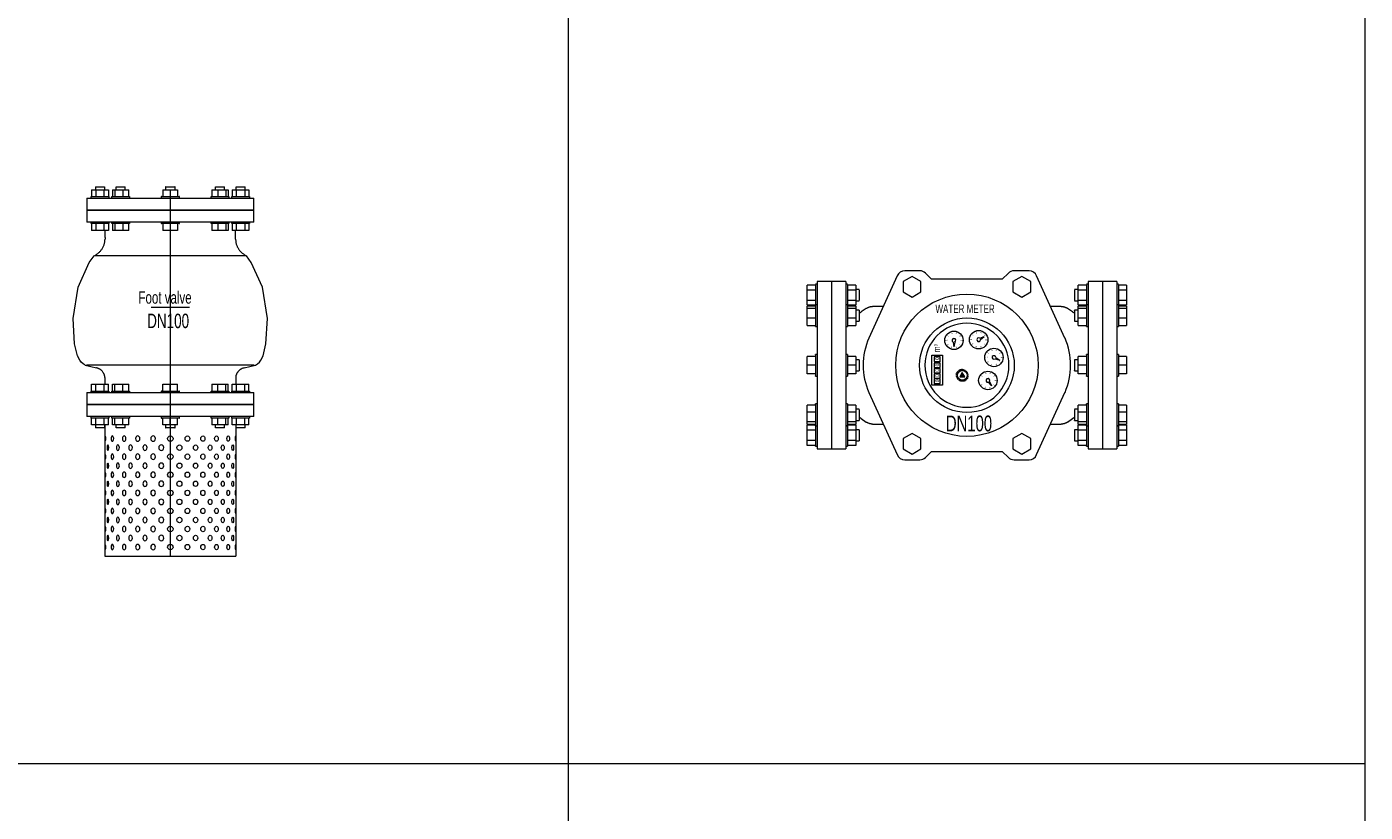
# Model space of a CAD drawing. Header units: millimetres. Extents: x 2339 to 23224, y 1509 to 18979.
# Tile 79 of 124: x 17513 to 19193, y 7148 to 8134. Entities that reach past the tile are written whole.
import ezdxf

# ---------------------------------------------------------------- set-up
doc = ezdxf.new("R2010")
doc.units = ezdxf.units.MM
doc.set_wipeout_variables(frame=1)
doc.layers.get('0').update_dxf_attribs({"lineweight": 0})
doc.styles.add('DISOCP', font='disocp.shx', dxfattribs={"width": 0.6})

# ---------------------------------------------------------------- blocks, each defined once
blk = doc.blocks.new('*U315')
blk.add_wipeout([(72.3, -275.3), (-72.3, -275.3), (-72.3, -133.3), (-82.9, -133.3), (-82.9, -130), (-87, -130), (-87, -122.5), (-87.9, -122.5), (-87.9, -120.9), (-92.5, -120.9), (-92.5, -94.2), (-87.9, -94.2), (-87.9, -92.7), (-87, -92.7), (-87, -85.1), (-72.3, -85.1), (-72.3, -77.3), (-73.9, -72.6), (-77.1, -69.1), (-81.5, -67.1), (-87.8, -65.6), (-94.1, -64.2), (-100.2, -58.6), (-102.8, -53.6), (-105.8, -40.3), (-107.3, -12.4), (-104.6, 4.8), (-101.9, 22.1), (-94.9, 37.8), (-89.6, 49.6), (-84.4, 57), (-75.8, 64), (-73.3, 69), (-72.4, 73.3), (-72.4, 85.1), (-87, 85.1), (-87, 92.7), (-87.9, 92.7), (-87.9, 94.2), (-92.5, 94.2), (-92.5, 120.9), (-87.9, 120.9), (-87.5, 122.5), (-87, 122.5), (-87, 130), (87, 130), (87, 122.5), (87.8, 122.5), (87.8, 120.9), (92.5, 120.9), (92.5, 94.2), (87.8, 94.2), (87.8, 92.7), (87, 92.7), (87, 85.1), (72.2, 85.1), (72.3, 73.8), (74.9, 65.5), (79.2, 60.3), (84.2, 57.1), (89.6, 49.6), (101.9, 22.1), (107.3, -12.4), (105.8, -40.3), (102.8, -53.6), (97.5, -61.6), (92.7, -64.2), (81.5, -67.1), (77.5, -68.8), (74.2, -72.1), (72.3, -81.2), (72.3, -85.1), (87, -85.1), (87, -92.7), (87.8, -92.7), (87.8, -94.2), (92.5, -94.2), (92.5, -120.9), (87.8, -120.9), (87.8, -122.5), (87, -122.5), (87, -130), (82.9, -130), (82.7, -133.3), (72.3, -133.3)])
for p, q in [((-82.9, 133.3), (-82.9, 130)), ((-82.7, 133.3), (-77.7, 133.3)), ((-77.7, 133.3), (-72.7, 133.3)), ((-72.5, 130), (-72.5, 133.3)), ((-60.1, 133.3), (-60.1, 130)), ((-60.1, 133.3), (-60.1, 130)), ((-60, 133.3), (-51.3, 133.3)), ((-60, 133.3), (-60, 133.3)), ((-51.3, 133.3), (-49.9, 133.3)), ((-49.8, 130), (-49.8, 133.3)), ((-5.2, 133.3), (-5.2, 130)), ((-5.2, 133.3), (5.2, 133.3)), ((-5, 133.3), (-5.2, 133.3)), ((5.2, 133.3), (5, 133.3)), ((5.2, 130), (5.2, 133.3)), ((49.7, 133.3), (49.7, 130)), ((49.9, 133.3), (51.3, 133.3)), ((51.3, 133.3), (60, 133.3)), ((60, 133.3), (60, 133.3)), ((60.1, 130), (60.1, 133.3)), ((60.1, 130), (60.1, 133.3)), ((72.5, 133.3), (72.5, 130)), ((72.7, 133.3), (77.7, 133.3)), ((77.7, 133.3), (82.7, 133.3)), ((82.9, 130), (82.9, 133.3)), ((-92.5, 120.9), (-92.5, 107.6)), ((-92.5, 120.9), (92.5, 120.9)), ((-87.9, 122.5), (-87.9, 120.9)), ((-87.5, 122.5), (-77.7, 122.5)), ((-87, 130), (-82.4, 130)), ((-87, 130), (-87, 122.5)), ((-82.4, 130), (-73, 130)), ((-82.4, 130), (-82.4, 122.5)), ((-77.7, 122.5), (-67.9, 122.5)), ((-73, 130), (-68.4, 130)), ((-73, 122.5), (-73, 130)), ((-68.4, 130), (-68.4, 122.5)), ((-67.5, 120.9), (-67.5, 122.5)), ((-65.1, 122.5), (-65.1, 120.9)), ((-65.1, 122.5), (-65.1, 120.9)), ((-64.8, 122.5), (-47.8, 122.5)), ((-64.8, 122.5), (-64.8, 122.5)), ((-64, 130), (-61.5, 130)), ((-64, 130), (-64, 122.5)), ((-61.5, 130), (-52.5, 130)), ((-61.5, 130), (-61.5, 122.5)), ((-52.5, 130), (-45.9, 130)), ((-52.5, 130), (-52.5, 122.5)), ((-47.8, 122.5), (-45.1, 122.5)), ((-45.9, 122.5), (-45.9, 130)), ((-44.8, 120.9), (-44.8, 122.5)), ((-10.2, 122.5), (-10.2, 120.9)), ((-10.2, 122.5), (10.2, 122.5)), ((-9.8, 122.5), (-10.2, 122.5)), ((-8.1, 130), (0, 130)), ((-8.1, 130), (-8.1, 122.5)), ((0, 130.2), (0, -275.3)), ((0, 130), (8.1, 130)), ((0, 130), (0, 122.5)), ((8.1, 130), (8.1, 122.5)), ((10.2, 122.5), (9.8, 122.5)), ((10.2, 120.9), (10.2, 122.5)), ((44.8, 122.5), (44.8, 120.9)), ((45.1, 122.5), (47.8, 122.5)), ((45.9, 130), (52.5, 130)), ((45.9, 130), (45.9, 122.5)), ((47.8, 122.5), (64.7, 122.5)), ((52.5, 130), (61.5, 130)), ((52.5, 130), (52.5, 122.5)), ((61.5, 130), (63.9, 130)), ((61.5, 130), (61.5, 122.5)), ((63.9, 130), (63.9, 122.5)), ((64.7, 122.5), (64.7, 122.5)), ((65.1, 120.9), (65.1, 122.5)), ((65.1, 120.9), (65.1, 122.5)), ((67.5, 122.5), (67.5, 120.9)), ((67.9, 122.5), (77.7, 122.5)), ((68.4, 130), (73, 130)), ((68.4, 130), (68.4, 122.5)), ((73, 130), (82.4, 130)), ((73, 130), (73, 122.5)), ((77.7, 122.5), (87.5, 122.5)), ((82.4, 130), (87, 130)), ((82.4, 130), (82.4, 122.5)), ((87, 130), (87, 122.5)), ((87.9, 120.9), (87.9, 122.5)), ((92.5, 107.6), (92.5, 120.9)), ((-92.5, 107.6), (-92.5, 94.2)), ((-92.5, 107.6), (92.5, 107.6)), ((92.5, 107.6), (-92.5, 107.6)), ((92.5, 94.2), (92.5, 107.6)), ((92.5, 94.2), (-92.5, 94.2)), ((-87.9, 94.2), (-87.9, 92.7)), ((-77.7, 92.7), (-87.5, 92.7)), ((-87, 92.7), (-87, 85.1)), ((-82.4, 92.7), (-82.4, 85.1)), ((-67.9, 92.7), (-77.7, 92.7)), ((-73, 85.1), (-73, 92.7)), ((-68.4, 92.7), (-68.4, 85.1)), ((-67.5, 92.7), (-67.5, 94.2)), ((-65.1, 94.2), (-65.1, 92.7)), ((-65.1, 94.2), (-65.1, 92.7)), ((-65, 94.3), (-65, 94.3)), ((-47.8, 92.7), (-64.8, 92.7)), ((-64.8, 92.7), (-64.8, 92.7)), ((-64, 92.7), (-64, 85.1)), ((-61.5, 92.7), (-61.5, 85.1)), ((-52.5, 92.7), (-52.5, 85.1)), ((-45.1, 92.7), (-47.8, 92.7)), ((-45.9, 85.1), (-45.9, 92.7)), ((-44.8, 92.7), (-44.8, 94.2)), ((-10.2, 94.2), (-10.2, 92.7)), ((-10.2, 92.7), (-9.8, 92.7)), ((10.2, 92.7), (-10.2, 92.7)), ((-8.1, 92.7), (-8.1, 85.1)), ((0, 92.7), (0, 85.1)), ((8.1, 92.7), (8.1, 85.1)), ((9.8, 92.7), (10.2, 92.7)), ((10.2, 92.7), (10.2, 94.2)), ((44.8, 94.2), (44.8, 92.7)), ((47.8, 92.7), (45.1, 92.7)), ((45.9, 92.7), (45.9, 85.1)), ((64.7, 92.7), (47.8, 92.7)), ((52.5, 92.7), (52.5, 85.1)), ((61.5, 92.7), (61.5, 85.1)), ((63.9, 92.7), (63.9, 85.1)), ((64.7, 92.7), (64.7, 92.7)), ((64.9, 94.3), (64.8, 94.3)), ((65.1, 92.7), (65.1, 94.2)), ((65.1, 92.7), (65.1, 94.2)), ((67.5, 94.2), (67.5, 92.7)), ((77.7, 92.7), (67.9, 92.7)), ((68.4, 92.7), (68.4, 85.1)), ((73, 92.7), (73, 85.1)), ((87.5, 92.7), (77.7, 92.7)), ((82.4, 92.7), (82.4, 85.1)), ((87, 92.7), (87, 85.1)), ((87.9, 92.7), (87.9, 94.2)), ((-82.4, 85.1), (-87, 85.1)), ((-73, 85.1), (-82.4, 85.1)), ((-68.4, 85.1), (-73, 85.1)), ((-72.2, 77.4), (-72.2, 85.1)), ((-72.2, 77.4), (-72.2, 75.4)), ((-61.5, 85.1), (-64, 85.1)), ((-52.5, 85.1), (-61.5, 85.1)), ((-45.9, 85.1), (-52.5, 85.1)), ((0, 85.1), (-8.1, 85.1)), ((8.1, 85.1), (0, 85.1)), ((52.5, 85.1), (45.9, 85.1)), ((61.5, 85.1), (52.5, 85.1)), ((63.9, 85.1), (61.5, 85.1)), ((73, 85.1), (68.4, 85.1)), ((72.2, 77.4), (72.2, 85.1)), ((72.2, 75.4), (72.2, 77.4)), ((82.4, 85.1), (73, 85.1)), ((87, 85.1), (82.4, 85.1)), ((0, 57), (-83.1, 57)), ((83.1, 57), (0, 57)), ((-21.1, 0), (21.1, 0)), ((-94.1, -64.2), (-81.5, -67.1)), ((0, -64.2), (-92.7, -64.2)), ((92.7, -64.2), (0, -64.2)), ((81.5, -67.1), (94.1, -64.2)), ((-87, -85.1), (-82.4, -85.1)), ((-87, -92.7), (-87, -85.1)), ((-82.4, -85.1), (-73, -85.1)), ((-82.4, -92.7), (-82.4, -85.1)), ((-73, -85.1), (-68.4, -85.1)), ((-73, -92.7), (-73, -85.1)), ((-72.3, -77.7), (-72.3, -85.1)), ((-68.4, -92.7), (-68.4, -85.1)), ((-64, -85.1), (-61.5, -85.1)), ((-64, -92.7), (-64, -85.1)), ((-61.5, -85.1), (-52.5, -85.1)), ((-61.5, -92.7), (-61.5, -85.1)), ((-52.5, -85.1), (-45.9, -85.1)), ((-52.5, -92.7), (-52.5, -85.1)), ((-45.9, -92.7), (-45.9, -85.1)), ((-8.1, -85.1), (0, -85.1)), ((-8.1, -92.7), (-8.1, -85.1)), ((0, -85.1), (8.1, -85.1)), ((0, -92.7), (0, -85.1)), ((8.1, -92.7), (8.1, -85.1)), ((45.9, -85.1), (52.5, -85.1)), ((45.9, -85.1), (45.9, -92.7)), ((52.5, -85.1), (61.5, -85.1)), ((52.5, -92.7), (52.5, -85.1)), ((61.5, -85.1), (63.9, -85.1)), ((61.5, -92.7), (61.5, -85.1)), ((63.9, -92.7), (63.9, -85.1)), ((68.4, -85.1), (73, -85.1)), ((68.4, -92.7), (68.4, -85.1)), ((72.3, -77.4), (72.3, -85.1)), ((73, -85.1), (82.4, -85.1)), ((73, -85.1), (73, -92.7)), ((82.4, -85.1), (87, -85.1)), ((82.4, -92.7), (82.4, -85.1)), ((87, -92.7), (87, -85.1)), ((-92.5, -94.2), (-92.5, -107.6)), ((-92.5, -94.2), (92.5, -94.2)), ((-87.9, -92.7), (-87.9, -94.2)), ((-87.5, -92.7), (-77.7, -92.7)), ((-77.7, -92.7), (-67.9, -92.7)), ((-67.5, -94.2), (-67.5, -92.7)), ((-65.3, -94.4), (-65.2, -94.3)), ((-65.1, -92.7), (-65.1, -94.2)), ((-65.1, -92.7), (-65.1, -94.2)), ((-64.8, -92.7), (-64.8, -92.7)), ((-64.8, -92.7), (-47.8, -92.7)), ((-47.8, -92.7), (-45.1, -92.7)), ((-44.8, -94.2), (-44.8, -92.7)), ((-10.2, -92.7), (-10.2, -94.2)), ((-9.8, -92.7), (-10.2, -92.7)), ((-10.2, -92.7), (10.2, -92.7)), ((10.2, -92.7), (9.8, -92.7)), ((10.2, -94.2), (10.2, -92.7)), ((44.8, -92.7), (44.8, -94.2)), ((45.1, -92.7), (47.8, -92.7)), ((47.8, -92.7), (64.7, -92.7)), ((64.7, -92.7), (64.7, -92.7)), ((65.1, -94.2), (65.1, -92.7)), ((65.1, -94.2), (65.1, -92.7)), ((65.4, -94.4), (65.4, -94.4)), ((67.5, -92.7), (67.5, -94.2)), ((67.9, -92.7), (77.7, -92.7)), ((77.7, -92.7), (87.5, -92.7)), ((87.9, -94.2), (87.9, -92.7)), ((92.5, -107.6), (92.5, -94.2)), ((92.5, -107.6), (-92.5, -107.6)), ((-92.5, -107.6), (-92.5, -120.9)), ((-92.5, -107.6), (92.5, -107.6)), ((92.5, -120.9), (92.5, -107.6)), ((92.5, -120.9), (-92.5, -120.9)), ((-87.9, -120.9), (-87.9, -122.5)), ((-77.7, -122.5), (-87.5, -122.5)), ((-87, -130), (-87, -122.5)), ((-82.4, -130), (-87, -130)), ((-82.9, -130), (-82.9, -133.3)), ((-82.4, -130), (-82.4, -122.5)), ((-73, -130), (-82.4, -130)), ((-67.9, -122.5), (-77.7, -122.5)), ((-73, -130), (-73, -122.5)), ((-68.4, -130), (-73, -130)), ((-72.5, -133.3), (-72.5, -130)), ((-72.3, -130), (-72.3, -275.3)), ((-68.4, -130), (-68.4, -122.5)), ((-67.5, -122.5), (-67.5, -120.9)), ((-65.1, -120.9), (-65.1, -122.5)), ((-65.1, -120.9), (-65.1, -122.5)), ((-64.8, -122.5), (-64.8, -122.5)), ((-47.8, -122.5), (-64.8, -122.5)), ((-64, -130), (-64, -122.5)), ((-61.5, -130), (-64, -130)), ((-61.5, -130), (-61.5, -122.5)), ((-52.5, -130), (-61.5, -130)), ((-60.1, -130), (-60.1, -133.3)), ((-60.1, -130), (-60.1, -133.3)), ((-52.5, -130), (-52.5, -122.5)), ((-45.9, -130), (-52.5, -130)), ((-49.8, -133.3), (-49.8, -130)), ((-45.1, -122.5), (-47.8, -122.5)), ((-45.9, -130), (-45.9, -122.5)), ((-44.8, -122.5), (-44.8, -120.9)), ((-10.2, -120.9), (-10.2, -122.5)), ((10.2, -122.5), (-10.2, -122.5)), ((-10.2, -122.5), (-9.8, -122.5)), ((-8.1, -130), (-8.1, -122.5)), ((0, -130), (-8.1, -130)), ((-5.2, -130), (-5.2, -133.3)), ((0, -130), (0, -122.5)), ((8.1, -130), (0, -130)), ((5.2, -133.3), (5.2, -130)), ((8.1, -130), (8.1, -122.5)), ((9.8, -122.5), (10.2, -122.5)), ((10.2, -122.5), (10.2, -120.9)), ((44.8, -120.9), (44.8, -122.5)), ((47.8, -122.5), (45.1, -122.5)), ((45.9, -122.5), (45.9, -130)), ((52.5, -130), (45.9, -130)), ((64.7, -122.5), (47.8, -122.5)), ((49.7, -130), (49.7, -133.3)), ((52.5, -130), (52.5, -122.5)), ((61.5, -130), (52.5, -130)), ((60.1, -133.3), (60.1, -130)), ((60.1, -133.3), (60.1, -130)), ((61.5, -130), (61.5, -122.5)), ((63.9, -130), (61.5, -130)), ((63.9, -130), (63.9, -122.5)), ((64.7, -122.5), (64.7, -122.5)), ((65.1, -122.5), (65.1, -120.9)), ((65.1, -122.5), (65.1, -120.9)), ((67.5, -120.9), (67.5, -122.5)), ((77.7, -122.5), (67.9, -122.5)), ((68.4, -130), (68.4, -122.5)), ((73, -130), (68.4, -130)), ((72.3, -130), (72.3, -275.3)), ((72.5, -130), (72.5, -133.3)), ((73, -122.5), (73, -130)), ((82.4, -130), (73, -130)), ((87.5, -122.5), (77.7, -122.5)), ((82.4, -130), (82.4, -122.5)), ((87, -130), (82.4, -130)), ((82.9, -133.3), (82.9, -130)), ((87, -130), (87, -122.5)), ((87.9, -122.5), (87.9, -120.9)), ((-77.7, -133.3), (-82.7, -133.3)), ((-72.7, -133.3), (-77.7, -133.3)), ((-60, -133.3), (-60, -133.3)), ((-51.3, -133.3), (-60, -133.3)), ((-49.9, -133.3), (-51.3, -133.3)), ((5.2, -133.3), (-5.2, -133.3)), ((-5.2, -133.3), (-5, -133.3)), ((5, -133.3), (5.2, -133.3)), ((51.3, -133.3), (49.9, -133.3)), ((60, -133.3), (51.3, -133.3)), ((60, -133.3), (60, -133.3)), ((77.7, -133.3), (72.7, -133.3)), ((82.7, -133.3), (77.7, -133.3)), ((-72.3, -275.3), (72.3, -275.3))]:
    blk.add_line(p, q)
at = {"flags": 128}
for points in [[(-64.8, 94.3), (-64.9, 94.3), (-65, 94.3), (-65, 94.3)], [(-84.3, 57), (-83.6, 57.4), (-82.9, 57.7), (-82.2, 58.1), (-81.5, 58.5), (-80.9, 59), (-80.2, 59.4), (-79.6, 59.9), (-79, 60.5), (-78.4, 61), (-77.8, 61.6), (-77.3, 62.1), (-76.8, 62.8), (-76.3, 63.4), (-75.8, 64), (-75.3, 64.7), (-74.9, 65.4), (-74.5, 66.1), (-74.2, 66.8), (-73.9, 67.5), (-73.6, 68.3), (-73.3, 69), (-73, 69.8), (-72.8, 70.6), (-72.7, 71.3), (-72.5, 72.1), (-72.4, 72.9), (-72.3, 73.7), (-72.3, 74.5), (-72.2, 75.3), (-72.2, 75.4)], [(72.2, 75.4), (72.2, 74.6), (72.3, 73.8), (72.4, 73), (72.5, 72.2), (72.6, 71.4), (72.8, 70.7), (73, 69.9), (73.2, 69.1), (73.5, 68.4), (73.8, 67.6), (74.1, 66.9), (74.5, 66.2), (74.9, 65.5), (75.3, 64.8), (75.7, 64.1), (76.2, 63.5), (76.7, 62.8), (77.2, 62.2), (77.7, 61.6), (78.3, 61.1), (78.9, 60.5), (79.5, 60), (80.1, 59.5), (80.8, 59), (81.4, 58.6), (82.1, 58.2), (82.8, 57.8), (83.5, 57.4), (84.2, 57.1), (84.3, 57)], [(-94.1, -64.2), (-96.5, -62.5), (-98.5, -60.7), (-100.2, -58.6), (-102.8, -53.6), (-105.8, -40.3), (-107.3, -12.4), (-101.9, 22.1), (-89.6, 49.6), (-84.3, 57)], [(94.1, -64.2), (96.5, -62.5), (98.5, -60.7), (100.2, -58.6), (102.8, -53.6), (105.8, -40.3), (107.3, -12.4), (101.9, 22.1), (89.6, 49.6), (84.3, 57)], [(-72.3, -77.7), (-72.3, -77.3), (-72.4, -76.8), (-72.5, -76.3), (-72.6, -75.9), (-72.7, -75.4), (-72.8, -74.9), (-73, -74.5), (-73.2, -74), (-73.4, -73.6), (-73.6, -73.2), (-73.8, -72.8), (-74.1, -72.4), (-74.3, -72), (-74.6, -71.6), (-74.9, -71.2), (-75.2, -70.8), (-75.5, -70.5), (-75.8, -70.1), (-76.2, -69.8), (-76.6, -69.5), (-76.9, -69.2), (-77.3, -68.9), (-77.7, -68.7), (-78.1, -68.4), (-78.5, -68.2), (-79, -68), (-79.4, -67.8), (-79.8, -67.6), (-80.3, -67.4), (-80.7, -67.3), (-81.2, -67.1), (-81.5, -67.1)], [(81.5, -67.1), (81, -67.2), (80.5, -67.3), (80.1, -67.5), (79.6, -67.7), (79.2, -67.8), (78.8, -68.1), (78.4, -68.3), (77.9, -68.5), (77.5, -68.8), (77.1, -69), (76.8, -69.3), (76.4, -69.6), (76, -69.9), (75.7, -70.3), (75.4, -70.6), (75.1, -71), (74.8, -71.3), (74.5, -71.7), (74.2, -72.1), (73.9, -72.5), (73.7, -72.9), (73.5, -73.4), (73.3, -73.8), (73.1, -74.2), (72.9, -74.7), (72.8, -75.1), (72.6, -75.6), (72.5, -76), (72.4, -76.5), (72.4, -77), (72.3, -77.4)], [(65.2, -94.3), (65.3, -94.3), (65.4, -94.4), (65.4, -94.4)]]:
    blk.add_lwpolyline(points, dxfattribs=at)
for centre in [(0, -145.3), (0, -165.3), (0, -185.3), (0, -205.3), (0, -225.3), (0, -245.3), (0, -265.3)]:
    blk.add_circle(centre, 3)
at = {"extrusion": (0, 0, -1)}
for centre in [(-72.3, -145.3), (-72.3, -165.3), (-72.3, -185.3), (-72.3, -205.3), (-72.3, -225.3), (-72.3, -245.3), (-72.3, -265.3)]:
    blk.add_ellipse(centre, major_axis=(0, 3), ratio=0.210604, start_param=0, end_param=3.141593, dxfattribs=at)
for centre, ratio in [((-64, -145.3), 0.462287), ((-51, -145.3), 0.665831), ((-36, -145.3), 0.786714), ((-19, -145.3), 0.863463), ((-69, -155.3), 0.33403), ((-64, -165.3), 0.462287), ((-58, -155.3), 0.544761), ((-51, -165.3), 0.665831), ((-44, -155.3), 0.671089), ((-36, -165.3), 0.786714), ((-28, -155.3), 0.787116), ((-19, -165.3), 0.863463), ((-10, -155.3), 0.934176), ((-69, -175.3), 0.33403), ((-58, -175.3), 0.544761), ((-44, -175.3), 0.671089), ((-28, -175.3), 0.787116), ((-10, -175.3), 0.934176), ((-69, -195.3), 0.33403), ((-64, -185.3), 0.462287), ((-58, -195.3), 0.544761), ((-51, -185.3), 0.665831), ((-44, -195.3), 0.671089), ((-36, -185.3), 0.786714), ((-28, -195.3), 0.787116), ((-19, -185.3), 0.863463), ((-10, -195.3), 0.934176), ((-64, -205.3), 0.462287), ((-51, -205.3), 0.665831), ((-36, -205.3), 0.786714), ((-19, -205.3), 0.863463), ((-69, -215.3), 0.33403), ((-58, -215.3), 0.544761), ((-44, -215.3), 0.671089), ((-28, -215.3), 0.787116), ((-10, -215.3), 0.934176), ((-69, -235.3), 0.33403), ((-64, -225.3), 0.462287), ((-58, -235.3), 0.544761), ((-51, -225.3), 0.665831), ((-44, -235.3), 0.671089), ((-36, -225.3), 0.786714), ((-28, -235.3), 0.787116), ((-19, -225.3), 0.863463), ((-10, -235.3), 0.934176), ((-64, -245.3), 0.462287), ((-51, -245.3), 0.665831), ((-36, -245.3), 0.786714), ((-19, -245.3), 0.863463), ((-69, -255.3), 0.33403), ((-64, -265.3), 0.462287), ((-58, -255.3), 0.544761), ((-51, -265.3), 0.665831), ((-44, -255.3), 0.671089), ((-36, -265.3), 0.786714), ((-28, -255.3), 0.787116), ((-19, -265.3), 0.863463), ((-10, -255.3), 0.934176)]:
    blk.add_ellipse(centre, major_axis=(0, 3), ratio=ratio, dxfattribs=at)
for centre, ratio in [((19, -145.3), 0.863463), ((36, -145.3), 0.786714), ((51, -145.3), 0.665831), ((64, -145.3), 0.462287), ((10, -155.3), 0.934176), ((19, -165.3), 0.863463), ((28, -155.3), 0.787116), ((36, -165.3), 0.786714), ((44, -155.3), 0.671089), ((51, -165.3), 0.665831), ((58, -155.3), 0.544761), ((64, -165.3), 0.462287), ((69, -155.3), 0.33403), ((10, -175.3), 0.934176), ((28, -175.3), 0.787116), ((44, -175.3), 0.671089), ((58, -175.3), 0.544761), ((69, -175.3), 0.33403), ((10, -195.3), 0.934176), ((19, -185.3), 0.863463), ((28, -195.3), 0.787116), ((36, -185.3), 0.786714), ((44, -195.3), 0.671089), ((51, -185.3), 0.665831), ((58, -195.3), 0.544761), ((64, -185.3), 0.462287), ((69, -195.3), 0.33403), ((19, -205.3), 0.863463), ((36, -205.3), 0.786714), ((51, -205.3), 0.665831), ((64, -205.3), 0.462287), ((10, -215.3), 0.934176), ((28, -215.3), 0.787116), ((44, -215.3), 0.671089), ((58, -215.3), 0.544761), ((69, -215.3), 0.33403), ((10, -235.3), 0.934176), ((19, -225.3), 0.863463), ((28, -235.3), 0.787116), ((36, -225.3), 0.786714), ((44, -235.3), 0.671089), ((51, -225.3), 0.665831), ((58, -235.3), 0.544761), ((64, -225.3), 0.462287), ((69, -235.3), 0.33403), ((19, -245.3), 0.863463), ((36, -245.3), 0.786714), ((51, -245.3), 0.665831), ((64, -245.3), 0.462287), ((10, -255.3), 0.934176), ((19, -265.3), 0.863463), ((28, -255.3), 0.787116), ((36, -265.3), 0.786714), ((44, -255.3), 0.671089), ((51, -265.3), 0.665831), ((58, -255.3), 0.544761), ((64, -265.3), 0.462287), ((69, -255.3), 0.33403)]:
    blk.add_ellipse(centre, major_axis=(0, 3), ratio=ratio)
for centre in [(72.3, -145.3), (72.3, -165.3), (72.3, -185.3), (72.3, -205.3), (72.3, -225.3), (72.3, -245.3), (72.3, -265.3)]:
    blk.add_ellipse(centre, major_axis=(0, 3), ratio=0.210604, start_param=0, end_param=3.141593)
at = {"style": 'DISOCP', "width": 0.7}
for s, height, p in [('Foot valve', 13.61, (-35.2, 4)), ('DN100', 15.92, (-25.6, -23))]:
    blk.add_text(s, height=height, dxfattribs=at).set_placement(p)
blk = doc.blocks.new('*U422')
blk.add_line((0, -0.9), (0, 0.9))
blk = doc.blocks.new('*U425')
at = {"lineweight": -2}
for p, rotation in [((-12.9, -11.9), 84.00000000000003), ((-12.9, -13.4), 96), ((-12.6, -10.4), 72), ((-12.6, -14.8), 108), ((-12, -9.1), 60.00000000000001), ((-12, -16.2), 120), ((-11.1, -7.9), 48.00000000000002), ((-11.1, -17.4), 132), ((-10, -6.9), 35.99999999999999), ((-8.7, -6.1), 24), ((-7.3, -5.7), 12.00000000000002), ((-4.4, -5.7), 348.0000000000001), ((-2.9, -6.1), 336.0000000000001), ((-1.7, -6.9), 324.0000000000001), ((-0.6, -7.9), 312.0000000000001), ((-0.6, -17.4), 228), ((0.3, -9.1), 300.0000000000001), ((0.3, -16.2), 240), ((0.9, -10.4), 288.0000000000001), ((0.9, -14.8), 252.0000000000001), ((1.2, -11.9), 276.0000000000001), ((1.2, -13.4), 264), ((-10, -18.3), 144), ((-8.7, -19.1), 156.0000000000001), ((-7.3, -19.5), 168.0000000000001), ((-5.8, -19.7), 180), ((-4.4, -19.5), 192), ((-2.9, -19.1), 204), ((-1.7, -18.3), 216)]:
    blk.add_blockref('*U422', p, dxfattribs=dict(at, rotation=rotation))
blk.add_blockref('*U422', (-5.8, -5.5), dxfattribs=at)
blk = doc.blocks.new('*U421')
h = blk.add_hatch(color=256)
h.dxf.hatch_style = 1
h.paths.add_polyline_path([(-2.6, -14.5), (-5.8, -8.9), (-9, -14.5)])
for p, q in [((-59.1, 118.7), (-78, 118.7)), ((78, 118.7), (59.1, 118.7)), ((-188, 101.7), (-190.1, 101.7)), ((-170, 105), (-188, 105)), ((-152, 105), (-170, 105)), ((-149.9, 101.7), (-152, 101.7)), ((-87.4, 112.2), (-123, 34.2)), ((-68.9, 111.5), (-80.1, 105)), ((-80.1, 105), (-80.1, 92.1)), ((-57.7, 105), (-68.9, 111.5)), ((-57.7, 92.1), (-57.7, 105)), ((-44.4, 108.1), (-52.1, 115.8)), ((44.4, 108.1), (-44.4, 108.1)), ((52.1, 115.8), (44.4, 108.1)), ((68.9, 111.5), (57.7, 105)), ((57.7, 105), (57.7, 92.1)), ((80.1, 105), (68.9, 111.5)), ((80.1, 92.1), (80.1, 105)), ((123, 34.2), (87.4, 112.2)), ((152, 101.7), (149.9, 101.7)), ((170, 105), (152, 105)), ((188, 105), (170, 105)), ((190.1, 101.7), (188, 101.7)), ((-200.4, 94.3), (-200.4, 100.6)), ((-190.1, 100.6), (-200.4, 100.6)), ((-200.4, 81.7), (-200.4, 94.3)), ((-190.1, 94.3), (-200.4, 94.3)), ((-139.6, 100.6), (-149.9, 100.6)), ((-139.6, 94.3), (-149.9, 94.3)), ((-139.6, 100.6), (-139.6, 94.3)), ((-135.2, 95), (-139.6, 95)), ((-139.6, 94.3), (-139.6, 81.7)), ((-80.1, 92.1), (-68.9, 85.6)), ((-68.9, 85.6), (-57.7, 92.1)), ((57.7, 92.1), (68.9, 85.6)), ((68.9, 85.6), (80.1, 92.1)), ((139.6, 95), (135.2, 95)), ((139.6, 94.3), (139.6, 100.6)), ((149.9, 100.6), (139.6, 100.6)), ((139.6, 81.7), (139.6, 94.3)), ((149.9, 94.3), (139.6, 94.3)), ((200.4, 100.6), (190.1, 100.6)), ((200.4, 94.3), (190.1, 94.3)), ((200.4, 100.6), (200.4, 94.3)), ((200.4, 94.3), (200.4, 81.7)), ((-200.4, 75.4), (-200.4, 81.7)), ((-200.4, 81.7), (-190.1, 81.7)), ((-190.1, 75.4), (-200.4, 75.4)), ((-200.4, 71.1), (-200.4, 74.4)), ((-190.1, 74.4), (-200.4, 74.4)), ((-200.4, 59), (-200.4, 71.1)), ((-190.1, 71.1), (-200.4, 71.1)), ((-188, 76), (-190.1, 76)), ((-149.9, 76), (-152, 76)), ((-149.9, 81.7), (-139.6, 81.7)), ((-139.6, 75.4), (-149.9, 75.4)), ((-139.6, 74.4), (-149.9, 74.4)), ((-139.6, 71.1), (-149.9, 71.1)), ((-139.6, 81.7), (-139.6, 75.4)), ((-139.6, 81), (-135.2, 81)), ((-139.6, 74.4), (-139.6, 71.1)), ((-139.6, 71.1), (-139.6, 59)), ((-135.2, 69.2), (-139.6, 69.2)), ((-135.2, 69.2), (-139.6, 69.2)), ((-126.4, 71.3), (-132.7, 66.9)), ((-104.9, 73.8), (-118.5, 73.8)), ((118.5, 73.8), (104.9, 73.8)), ((132.7, 66.9), (126.4, 71.3)), ((135.2, 81), (139.6, 81)), ((139.6, 69.2), (135.2, 69.2)), ((139.6, 69.2), (135.2, 69.2)), ((139.6, 75.4), (139.6, 81.7)), ((139.6, 81.7), (149.9, 81.7)), ((149.9, 75.4), (139.6, 75.4)), ((139.6, 71.1), (139.6, 74.4)), ((149.9, 74.4), (139.6, 74.4)), ((139.6, 59), (139.6, 71.1)), ((149.9, 71.1), (139.6, 71.1)), ((152, 76), (149.9, 76)), ((190.1, 76), (188, 76)), ((190.1, 81.7), (200.4, 81.7)), ((200.4, 75.4), (190.1, 75.4)), ((200.4, 74.4), (190.1, 74.4)), ((200.4, 71.1), (190.1, 71.1)), ((200.4, 81.7), (200.4, 75.4)), ((200.4, 74.4), (200.4, 71.1)), ((200.4, 71.1), (200.4, 59)), ((-200.4, 50), (-200.4, 59)), ((-190.1, 59), (-200.4, 59)), ((-139.6, 59), (-149.9, 59)), ((-139.6, 59), (-139.6, 50)), ((-139.6, 55.2), (-135.2, 55.2)), ((135.2, 55.2), (139.6, 55.2)), ((139.6, 50), (139.6, 59)), ((149.9, 59), (139.6, 59)), ((200.4, 59), (190.1, 59)), ((200.4, 59), (200.4, 50)), ((-200.4, 50), (-190.1, 50)), ((-190.1, 48.5), (-188, 48.5)), ((-152, 48.5), (-149.9, 48.5)), ((-149.9, 50), (-139.6, 50)), ((16, 34), (21.8, 36.2)), ((17, 32.3), (21.8, 36.2)), ((139.6, 50), (149.9, 50)), ((149.9, 48.5), (152, 48.5)), ((188, 48.5), (190.1, 48.5)), ((190.1, 50), (200.4, 50)), ((-17.3, 29.2), (-16.3, 23.1)), ((-15.3, 29.2), (-16.3, 23.1)), ((-200.4, 0), (-200.4, 10.9)), ((-190.1, 10.9), (-200.4, 10.9)), ((-188, 13.7), (-190.1, 13.7)), ((-149.9, 13.7), (-152, 13.7)), ((-139.6, 10.9), (-149.9, 10.9)), ((-139.6, 10.9), (-139.6, 0)), ((-135.2, 7), (-139.6, 7)), ((35.4, 8), (41.3, 6.3)), ((36.2, 9.8), (41.3, 6.3)), ((139.6, 7), (135.2, 7)), ((139.6, 0), (139.6, 10.9)), ((149.9, 10.9), (139.6, 10.9)), ((139.6, -10.9), (139.6, 0)), ((149.9, 0), (139.6, 0)), ((152, 13.7), (149.9, 13.7)), ((190.1, 13.7), (188, 13.7)), ((200.4, 10.9), (190.1, 10.9)), ((200.4, 0), (190.1, 0)), ((200.4, 10.9), (200.4, 0)), ((200.4, 0), (200.4, -10.9)), ((-200.4, -10.9), (-200.4, 0)), ((-190.1, 0), (-200.4, 0)), ((-190.1, -10.9), (-200.4, -10.9)), ((-190.1, -13.7), (-188, -13.7)), ((-152, -13.7), (-149.9, -13.7)), ((-139.6, 0), (-149.9, 0)), ((-139.6, -10.9), (-149.9, -10.9)), ((-139.6, 0), (-139.6, -10.9)), ((-139.6, -7), (-135.2, -7)), ((-5.8, -8.9), (-9, -14.5)), ((-9, -14.5), (-2.6, -14.5)), ((-2.6, -14.5), (-5.8, -8.9)), ((135.2, -7), (139.6, -7)), ((149.9, -10.9), (139.6, -10.9)), ((149.9, -13.7), (152, -13.7)), ((188, -13.7), (190.1, -13.7)), ((200.4, -10.9), (190.1, -10.9)), ((26.6, -21.3), (31, -25.8)), ((28.3, -20.2), (31, -25.8)), ((-200.4, -59), (-200.4, -50)), ((-190.1, -50), (-200.4, -50)), ((-188, -48.5), (-190.1, -48.5)), ((-149.9, -48.5), (-152, -48.5)), ((-139.6, -50), (-149.7, -50)), ((-139.6, -50), (-139.6, -59)), ((-123, -34.2), (-87.4, -112.2)), ((87.4, -112.2), (123, -34.2)), ((139.6, -59), (139.6, -50)), ((149.9, -50), (139.6, -50)), ((152, -48.5), (149.9, -48.5)), ((190.1, -48.5), (188, -48.5)), ((200.4, -50), (190.1, -50)), ((200.4, -50), (200.4, -59)), ((-200.4, -71.1), (-200.4, -59)), ((-190.1, -59), (-200.4, -59)), ((-139.6, -59), (-149.7, -59)), ((-135.2, -55.2), (-139.6, -55.2)), ((-139.6, -59), (-139.6, -71.1)), ((-132.7, -66.9), (-126.4, -71.3)), ((126.4, -71.3), (132.7, -66.9)), ((139.6, -55.2), (135.2, -55.2)), ((139.6, -71.1), (139.6, -59)), ((149.9, -59), (139.6, -59)), ((200.4, -59), (190.1, -59)), ((200.4, -59), (200.4, -71.1)), ((-200.4, -74.4), (-200.4, -71.1)), ((-190.1, -71.1), (-200.4, -71.1)), ((-190.1, -74.4), (-200.4, -74.4)), ((-200.4, -81.7), (-200.4, -75.4)), ((-190.1, -75.4), (-200.4, -75.4)), ((-200.4, -94.3), (-200.4, -81.7)), ((-190.1, -81.7), (-200.4, -81.7)), ((-190.1, -76), (-188, -76)), ((-152, -76), (-149.9, -76)), ((-139.6, -71.1), (-149.9, -71.1)), ((-139.6, -74.4), (-149.9, -74.4)), ((-139.6, -75.4), (-149.9, -75.4)), ((-139.6, -81.7), (-149.9, -81.7)), ((-139.6, -69.2), (-135.2, -69.2)), ((-139.6, -69.2), (-135.2, -69.2)), ((-139.6, -71.1), (-139.6, -74.4)), ((-139.6, -75.4), (-139.6, -81.7)), ((-135.2, -81), (-139.6, -81)), ((-139.6, -81.7), (-139.6, -94.3)), ((-118.5, -73.8), (-104.9, -73.8)), ((104.9, -73.8), (118.5, -73.8)), ((135.2, -69.2), (139.6, -69.2)), ((135.2, -69.2), (139.6, -69.2)), ((139.6, -81), (135.2, -81)), ((139.6, -74.4), (139.6, -71.1)), ((149.9, -71.1), (139.6, -71.1)), ((149.9, -74.4), (139.6, -74.4)), ((139.6, -81.7), (139.6, -75.4)), ((149.9, -75.4), (139.6, -75.4)), ((139.6, -94.3), (139.6, -81.7)), ((149.9, -81.7), (139.6, -81.7)), ((149.9, -76), (152, -76)), ((188, -76), (190.1, -76)), ((200.4, -71.1), (190.1, -71.1)), ((200.4, -74.4), (190.1, -74.4)), ((200.4, -75.4), (190.1, -75.4)), ((200.4, -81.7), (190.1, -81.7)), ((200.4, -71.1), (200.4, -74.4)), ((200.4, -75.4), (200.4, -81.7)), ((200.4, -81.7), (200.4, -94.3)), ((-200.4, -100.6), (-200.4, -94.3)), ((-190.1, -94.3), (-200.4, -94.3)), ((-190.1, -100.6), (-200.4, -100.6)), ((-139.6, -94.3), (-149.9, -94.3)), ((-139.6, -100.6), (-149.9, -100.6)), ((-139.6, -94.3), (-139.6, -100.6)), ((-139.6, -95), (-135.2, -95)), ((-68.9, -85.6), (-80.1, -92.1)), ((-80.1, -92.1), (-80.1, -105)), ((-57.7, -92.1), (-68.9, -85.6)), ((-57.7, -105), (-57.7, -92.1)), ((68.9, -85.6), (57.7, -92.1)), ((57.7, -92.1), (57.7, -105)), ((80.1, -92.1), (68.9, -85.6)), ((80.1, -105), (80.1, -92.1)), ((135.2, -95), (139.6, -95)), ((139.6, -100.6), (139.6, -94.3)), ((149.9, -94.3), (139.6, -94.3)), ((149.9, -100.6), (139.6, -100.6)), ((200.4, -94.3), (190.1, -94.3)), ((200.4, -100.6), (190.1, -100.6)), ((200.4, -94.3), (200.4, -100.6)), ((-190.1, -101.7), (-188, -101.7)), ((-188, -105), (-170, -105)), ((-170, -105), (-152, -105)), ((-152, -101.7), (-149.9, -101.7)), ((-80.1, -105), (-68.9, -111.5)), ((-68.9, -111.5), (-57.7, -105)), ((-52.1, -115.8), (-44.4, -108.1)), ((-44.4, -108.1), (44.4, -108.1)), ((44.4, -108.1), (52.1, -115.8)), ((57.7, -105), (68.9, -111.5)), ((68.9, -111.5), (80.1, -105)), ((149.9, -101.7), (152, -101.7)), ((152, -105), (170, -105)), ((170, -105), (188, -105)), ((188, -101.7), (190.1, -101.7)), ((-78, -118.7), (-59.1, -118.7)), ((59.1, -118.7), (78, -118.7))]:
    blk.add_line(p, q)
at = {"flags": 128}
for points in [[(-126.4, 71.3), (-126, 71.6), (-125.5, 71.9), (-125, 72.2), (-124.5, 72.4), (-124, 72.7), (-123.5, 72.9), (-123, 73.1), (-122.5, 73.2), (-121.9, 73.4), (-121.4, 73.5), (-120.9, 73.6), (-120.3, 73.7), (-119.8, 73.8), (-119.2, 73.8), (-118.7, 73.8), (-118.5, 73.8)], [(118.5, 73.8), (119.1, 73.8), (119.6, 73.8), (120.2, 73.7), (120.7, 73.6), (121.3, 73.5), (121.8, 73.4), (122.3, 73.3), (122.9, 73.1), (123.4, 72.9), (123.9, 72.7), (124.4, 72.5), (124.9, 72.3), (125.4, 72), (125.9, 71.7), (126.3, 71.4), (126.4, 71.3)], [(-135.2, 66), (-134.9, 66), (-134.7, 66.1), (-134.5, 66.1), (-134.3, 66.2), (-134.1, 66.2), (-133.9, 66.3), (-133.7, 66.4), (-133.5, 66.5), (-133.3, 66.6), (-133.1, 66.7), (-132.9, 66.8), (-132.7, 66.9), (-132.7, 66.9)], [(132.7, 66.9), (132.9, 66.8), (133.1, 66.7), (133.3, 66.6), (133.5, 66.5), (133.7, 66.4), (133.9, 66.3), (134.1, 66.2), (134.3, 66.2), (134.5, 66.1), (134.7, 66.1), (134.9, 66), (135.1, 66)], [(-132.7, -66.9), (-132.9, -66.8), (-133.1, -66.7), (-133.3, -66.6), (-133.5, -66.5), (-133.7, -66.4), (-133.9, -66.3), (-134.1, -66.2), (-134.3, -66.2), (-134.5, -66.1), (-134.7, -66.1), (-134.9, -66), (-135.1, -66)], [(135.2, -66), (134.9, -66), (134.7, -66.1), (134.5, -66.1), (134.3, -66.2), (134.1, -66.2), (133.9, -66.3), (133.7, -66.4), (133.5, -66.5), (133.3, -66.6), (133.1, -66.7), (132.9, -66.8), (132.7, -66.9), (132.7, -66.9)], [(-118.5, -73.8), (-119.1, -73.8), (-119.6, -73.8), (-120.2, -73.7), (-120.7, -73.6), (-121.3, -73.5), (-121.8, -73.4), (-122.3, -73.3), (-122.9, -73.1), (-123.4, -72.9), (-123.9, -72.7), (-124.4, -72.5), (-124.9, -72.3), (-125.4, -72), (-125.9, -71.7), (-126.3, -71.4), (-126.4, -71.3)], [(126.4, -71.3), (126, -71.6), (125.5, -71.9), (125, -72.2), (124.5, -72.4), (124, -72.7), (123.5, -72.9), (123, -73.1), (122.5, -73.2), (122, -73.4), (121.4, -73.5), (120.9, -73.6), (120.3, -73.7), (119.8, -73.8), (119.2, -73.8), (118.7, -73.8), (118.5, -73.8)]]:
    blk.add_lwpolyline(points, dxfattribs=at)
for points in [[(-30.7, -24.9), (-44.2, -24.9), (-44.2, 12.5), (-30.7, 12.5)], [(-41.2, 4.9), (-33.6, 4.9), (-33.6, 10.4), (-41.2, 10.4)], [(-41.2, -2.9), (-33.6, -2.9), (-33.6, 2.6), (-41.2, 2.6)], [(-41.2, -9.5), (-33.6, -9.5), (-33.6, -4), (-41.2, -4)], [(-41.2, -16.1), (-33.6, -16.1), (-33.6, -10.6), (-41.2, -10.6)], [(-41.2, -22.7), (-33.6, -22.7), (-33.6, -17.2), (-41.2, -17.2)]]:
    blk.add_lwpolyline(points, close=True)
for centre, radius in [((0, 0), 89.4), ((0, 0), 59.4), ((-16.3, 31.3), 11.6), ((14.7, 32.1), 11.6), ((33.9, 9.8), 11.6), ((-5.8, -12.6), 6.14), ((26.3, -19.1), 11.6)]:
    blk.add_circle(centre, radius)
for centre, radius, start, end in [((-78, 108.7), 10, 90.0001, 160.0001), ((-59.1, 108.7), 10, 45.0001, 90.0001), ((59.1, 108.7), 10, 90.0001, 135.0001), ((78, 108.7), 10, 20.0001, 90.0001), ((0, 0), 52.8, 0.0001, 180.0001), ((-44.1, 0), 86.1, 156.5824, 203.4178), ((14.7, 32.1), 2.31, 53.3815, 4.5788), ((44.1, 0), 86.1, 336.5824, 23.4178), ((-16.3, 31.3), 2.31, 293.3815, 244.5788), ((0, 0), 52.8, 180.0001, 0.0001), ((33.9, 9.8), 2.31, 358.3815, 309.5788), ((26.3, -19.1), 2.31, 328.3815, 279.5788), ((-78, -108.7), 10, 200.0001, 270.0001), ((-59.1, -108.7), 10, 270.0001, 315.0001), ((59.1, -108.7), 10, 225.0001, 270.0001), ((78, -108.7), 10, 270.0001, 340.0001)]:
    blk.add_arc(centre, radius, start, end)
for centre, major_axis, start_param, end_param in [((-190.1, 88), (0, 13.7), 6.021385, 7.853982), ((-188, 0), (0, 105), 6.283185, 7.853982), ((-170, 0), (0, 105), 6.283185, 7.853982), ((-170, 0), (0, 105), 6.283185, 7.853982), ((-152, 0), (0, 105), 6.283185, 7.853982), ((-149.9, 88), (0, 13.7), 6.021385, 7.853982), ((149.9, 88), (0, 13.7), 6.021385, 7.853982), ((152, 0), (0, 105), 6.283185, 7.853982), ((170, 0), (0, 105), 6.283185, 7.853982), ((170, 0), (0, 105), 6.283185, 7.853982), ((188, 0), (0, 105), 6.283185, 7.853982), ((190.1, 88), (0, 13.7), 6.021385, 7.853982), ((-190.1, 88), (0, 13.7), 1.570796, 2.737619), ((-149.9, 88), (0, 13.7), 1.570796, 2.737619), ((-135.2, 88), (0, 7.01), 6.021385, 7.853982), ((-135.2, 88), (0, 7.01), 1.570796, 3.403391), ((135.2, 88), (0, 7.01), 6.021385, 7.853982), ((135.2, 88), (0, 7.01), 1.570796, 3.403391), ((149.9, 88), (0, 13.7), 1.570796, 2.737619), ((190.1, 88), (0, 13.7), 1.570796, 2.737619), ((-190.1, 62.2), (0, 13.7), 6.021385, 8.639379), ((-149.9, 62.2), (0, 13.7), 6.021385, 8.639379), ((-135.2, 62.2), (0, 7.01), 6.021385, 8.639379), ((-135.2, 62.2), (0, 7.01), 6.021385, 6.544984), ((135.2, 62.2), (0, 7.01), 6.021385, 8.639379), ((135.2, 62.2), (0, 7.01), 6.021385, 6.544984), ((149.9, 62.2), (0, 13.7), 6.021385, 8.639379), ((190.1, 62.2), (0, 13.7), 6.021385, 8.639379), ((-190.1, 62.2), (0, 13.7), 2.356194, 3.403391), ((-149.9, 62.2), (0, 13.7), 2.356194, 3.403391), ((-135.2, 62.2), (0, 7.01), 2.356194, 3.403391), ((135.2, 62.2), (0, 7.01), 2.356194, 3.403391), ((149.9, 62.2), (0, 13.7), 2.356194, 3.403391), ((190.1, 62.2), (0, 13.7), 2.356194, 3.403391), ((-190.1, 0), (0, 13.7), 6.021385, 6.283185), ((-190.1, 0), (0, 13.7), 6.283185, 9.424777), ((-149.9, 0), (0, 13.7), 6.283185, 9.424777), ((-149.9, 0), (0, 13.7), 6.021385, 6.283185), ((-135.2, 0), (0, 7.01), 6.283185, 9.424777), ((-135.2, 0), (0, 7.01), 6.021385, 6.283185), ((135.2, 0), (0, 7.01), 6.021385, 6.283185), ((135.2, 0), (0, 7.01), 6.283185, 9.424777), ((149.9, 0), (0, 13.7), 6.021385, 6.283185), ((149.9, 0), (0, 13.7), 6.283185, 9.424777), ((152, 0), (0, 105), 1.570796, 3.141592), ((170, 0), (0, 105), 1.570796, 3.141592), ((170, 0), (0, 105), 1.570796, 3.141592), ((188, 0), (0, 105), 1.570796, 3.141592), ((190.1, 0), (0, 13.7), 6.283185, 9.424777), ((190.1, 0), (0, 13.7), 6.021385, 6.283185), ((-190.1, 0), (0, 13.7), 3.141592, 3.403391), ((-188, 0), (0, 105), 1.570796, 3.141592), ((-170, 0), (0, 105), 1.570796, 3.141592), ((-170, 0), (0, 105), 1.570796, 3.141592), ((-152, 0), (0, 105), 1.570796, 3.141592), ((-149.9, 0), (0, 13.7), 3.141592, 3.403391), ((-135.2, 0), (0, 7.01), 3.141592, 3.403391), ((135.2, 0), (0, 7.01), 3.141592, 3.403391), ((149.9, 0), (0, 13.7), 3.141592, 3.403391), ((190.1, 0), (0, 13.7), 3.141592, 3.403391), ((-190.1, -62.2), (0, 13.7), 6.021385, 7.068583), ((-149.9, -62.2), (0, 13.7), 6.021385, 7.068583), ((149.9, -62.2), (0, 13.7), 6.021385, 7.068583), ((190.1, -62.2), (0, 13.7), 6.021385, 7.068583), ((-190.1, -62.2), (0, 13.7), 0.785398, 3.403391), ((-149.9, -62.2), (0, 13.7), 0.785398, 3.403391), ((-135.2, -62.2), (0, 7.01), 6.021385, 7.068583), ((-135.2, -62.2), (0, 7.01), 0.785398, 3.403391), ((135.2, -62.2), (0, 7.01), 6.021385, 7.068583), ((135.2, -62.2), (0, 7.01), 0.785398, 3.403391), ((149.9, -62.2), (0, 13.7), 0.785398, 3.403391), ((190.1, -62.2), (0, 13.7), 0.785398, 3.403391), ((-190.1, -88), (0, 13.7), 0.403972, 1.570796), ((-149.9, -88), (0, 13.7), 0.403972, 1.570796), ((-135.2, -62.2), (0, 7.01), 2.879793, 3.403391), ((-135.2, -88), (0, 7.01), 6.021385, 7.853982), ((135.2, -62.2), (0, 7.01), 2.879793, 3.403391), ((135.2, -88), (0, 7.01), 6.021385, 7.853982), ((149.9, -88), (0, 13.7), 0.403972, 1.570796), ((190.1, -88), (0, 13.7), 0.403972, 1.570796), ((-190.1, -88), (0, 13.7), 1.570796, 3.403391), ((-149.9, -88), (0, 13.7), 1.570796, 3.403391), ((-135.2, -88), (0, 7.01), 1.570796, 3.403391), ((135.2, -88), (0, 7.01), 1.570796, 3.403391), ((149.9, -88), (0, 13.7), 1.570796, 3.403391), ((190.1, -88), (0, 13.7), 1.570796, 3.403391)]:
    blk.add_ellipse(centre, major_axis=major_axis, ratio=0.000004, start_param=start_param, end_param=end_param)
blk.add_blockref('*U425', (0, 0))
at = {"style": 'DISOCP', "width": 0.7}
for s, height, p in [('WATER METER', 10.747, (-39.5, 65.5)), ('DN100', 19.9, (-26.4, -83))]:
    blk.add_text(s, height=height, dxfattribs=at).set_placement(p)
for s, height, rotation, p in [('2', 2.57, 54, (-23.6, 35.7)), ('3', 2.57, 18, (-19.6, 39.1)), ('4', 2.57, 342, (-14.4, 39.5)), ('5', 2.57, 306, (-9.9, 36.8)), ('2', 2.57, 54, (7.5, 36.4)), ('3', 2.57, 18, (11.4, 39.9)), ('4', 2.57, 342, (16.6, 40.3)), ('5', 2.57, 306, (21.1, 37.6)), ('3', 4.29, 90, (-37.1, 23.8)), ('m', 8.58, 90, (-33.6, 16.1)), ('1', 2.57, 90, (-24.7, 30.6)), ('0', 2.57, 126, (-22.7, 25.7)), ('9', 2.57, 162, (-18.2, 23)), ('8', 2.57, 198, (-13, 23.5)), ('7', 2.57, 234, (-9.1, 26.9)), ('6', 2.57, 270, (-7.9, 32)), ('1', 2.57, 90, (6.3, 31.4)), ('0', 2.57, 126, (8.3, 26.5)), ('9', 2.57, 162, (12.8, 23.8)), ('8', 2.57, 198, (18, 24.3)), ('7', 2.57, 234, (21.9, 27.7)), ('6', 2.57, 270, (23.1, 32.8)), ('3', 2.57, 18, (30.6, 17.6)), ('4', 2.57, 342, (35.8, 18)), ('0', 4.94, 90, (-34.9, 6.5)), ('0', 4.94, 90, (-34.9, -1.4)), (',', 4.29, 90, (-33.6, 3.6)), ('1', 2.57, 90, (25.5, 9.1)), ('2', 2.57, 54, (26.7, 14.2)), ('0', 2.57, 126, (27.5, 4.2)), ('9', 2.57, 162, (32, 1.5)), ('8', 2.57, 198, (37.2, 2)), ('5', 2.57, 306, (40.3, 15.3)), ('7', 2.57, 234, (41.1, 5.4)), ('6', 2.57, 270, (42.3, 10.5)), ('0', 4.94, 90, (-34.9, -8)), ('0', 4.94, 90, (-34.9, -14.6)), ('2', 2.57, 54, (19, -14.7)), ('3', 2.57, 18, (23, -11.3)), ('4', 2.57, 342, (28.2, -10.8)), ('5', 2.57, 306, (32.6, -13.5)), ('0', 4.94, 90, (-34.9, -21.2)), ('1', 2.57, 90, (17.8, -19.8)), ('0', 2.57, 126, (19.9, -24.6)), ('9', 2.57, 162, (24.3, -27.3)), ('8', 2.57, 198, (29.5, -26.9)), ('7', 2.57, 234, (33.5, -23.4)), ('6', 2.57, 270, (34.7, -18.3))]:
    blk.add_text(s, height=height, rotation=rotation, dxfattribs=at).set_placement(p)

msp = doc.modelspace()

# ---------------------------------------------------------------- linework, layer by layer
for p, q in [((18193.1, 1508.9), (18193.1, 16868.4)), ((19193.1, 1508.9), (19193.1, 16868.4)), ((2339.1, 7208.9), (19193.1, 7208.9))]:
    msp.add_line(p, q)

# ---------------------------------------------------------------- block references
at = {"xscale": 1.135103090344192, "yscale": 1.135103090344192, "zscale": 1.135103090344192}
msp.add_blockref('*U315', (17693.1, 7781.7), dxfattribs=at)
at = {"xscale": 1.000049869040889, "yscale": 1.000049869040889, "zscale": 1.000049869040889, "rotation": 359.9998315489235}
msp.add_blockref('*U421', (18693.1, 7708.9), dxfattribs=at)

doc.saveas('drawing.dxf')
